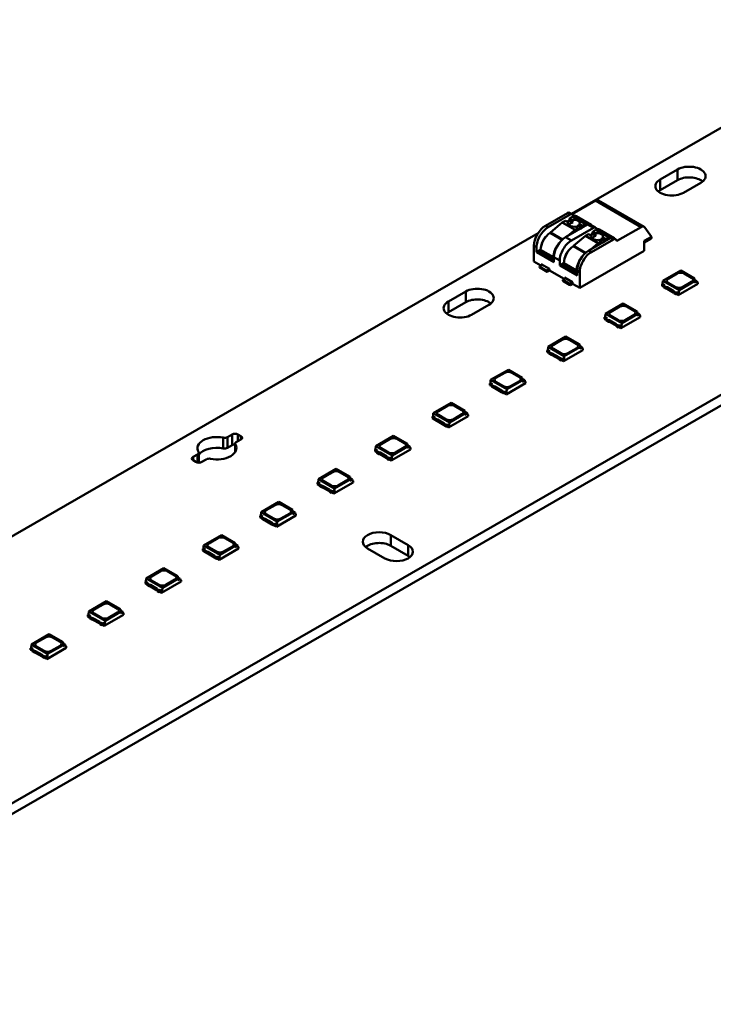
# Model space of a CAD drawing. Header units: millimetres. Extents: x 0 to 420, y 0 to 296.
# Tile 4 of 16: x 187 to 230, y 67 to 127. Entities that reach past the tile are written whole.
import ezdxf

# ---------------------------------------------------------------- set-up
doc = ezdxf.new("R2010")
doc.units = ezdxf.units.MM
doc.layers.add('Visible Edges(ISO)', color=7, linetype='Continuous', lineweight=50)
doc.layers.add('Visible Tangent Edges(ISO)', color=7, linetype='Continuous', lineweight=50)

msp = doc.modelspace()

# ---------------------------------------------------------------- linework, layer by layer
at = {"layer": 'Visible Edges(ISO)'}
for p, q in [((220.846, 115.116), (241.41, 126.958)), ((261.209, 122.072), (166.562, 67.568)), ((261.209, 121.418), (166.562, 66.914)), ((226.26, 117.216), (227.321, 117.827)), ((227.321, 117.173), (226.26, 116.562)), ((228.735, 117.012), (227.674, 116.401)), ((222.307, 115.923), (220.876, 115.099)), ((222.494, 115.941), (225.287, 114.333)), ((220.608, 115.169), (219.267, 114.397)), ((219.426, 114.305), (220.767, 115.078)), ((220.48, 114.698), (220.287, 114.598)), ((220.48, 114.698), (220.64, 114.606)), ((220.699, 114.719), (220.577, 114.642)), ((220.726, 114.839), (220.699, 114.719)), ((220.699, 114.719), (220.922, 114.591)), ((220.906, 114.954), (220.726, 114.839)), ((220.726, 114.839), (220.891, 114.744)), ((220.733, 115.182), (220.892, 115.09)), ((220.92, 115.064), (220.961, 115.005)), ((220.96, 114.961), (221.738, 114.513)), ((221.123, 114.976), (222.042, 114.447)), ((220.287, 114.598), (219.559, 113.974)), ((220.287, 114.598), (221.064, 114.15)), ((221.828, 114.467), (220.486, 113.695)), ((220.627, 113.776), (221.064, 114.15)), ((220.84, 113.491), (222.181, 114.263)), ((221.064, 114.15), (221.258, 114.25)), ((221.098, 114.342), (221.258, 114.25)), ((221.254, 114.4), (221.477, 114.271)), ((221.258, 114.25), (221.299, 114.162)), ((221.34, 114.486), (221.504, 114.391)), ((221.368, 114.202), (221.477, 114.271)), ((221.477, 114.271), (221.504, 114.391)), ((221.504, 114.391), (221.684, 114.506)), ((221.758, 114.471), (221.76, 114.428)), ((221.952, 114.479), (222.306, 114.276)), ((222.32, 114.139), (222.141, 114.025)), ((222.334, 114.249), (222.375, 114.191)), ((222.374, 114.146), (223.152, 113.698)), ((222.537, 114.162), (223.456, 113.633)), ((223.656, 113.483), (225.1, 114.315)), ((225.33, 114.294), (225.728, 113.726)), ((179.295, 91.188), (218.813, 113.945)), ((221.701, 113.784), (220.973, 113.16)), ((221.894, 113.883), (221.701, 113.784)), ((221.701, 113.784), (222.479, 113.336)), ((221.894, 113.883), (222.055, 113.791)), ((223.242, 113.653), (221.901, 112.88)), ((222.113, 113.905), (221.991, 113.827)), ((222.06, 112.789), (223.401, 113.561)), ((222.141, 114.025), (222.113, 113.905)), ((222.113, 113.905), (222.336, 113.776)), ((222.141, 114.025), (222.305, 113.93)), ((222.512, 113.528), (222.672, 113.435)), ((222.668, 113.586), (222.891, 113.457)), ((222.754, 113.672), (222.919, 113.577)), ((222.891, 113.457), (222.919, 113.577)), ((222.919, 113.577), (223.098, 113.691)), ((223.173, 113.657), (223.175, 113.614)), ((223.367, 113.665), (223.526, 113.573)), ((223.554, 113.547), (223.595, 113.489)), ((225.277, 113.466), (225.728, 113.726)), ((225.671, 113.592), (225.277, 113.365)), ((218.56, 113.172), (218.56, 112.212)), ((218.719, 112.774), (218.719, 113.081)), ((218.966, 112.917), (218.719, 112.774)), ((218.966, 112.917), (218.966, 112.835)), ((222.042, 112.961), (222.479, 113.336)), ((222.479, 113.336), (222.672, 113.435)), ((222.672, 113.435), (222.713, 113.348)), ((222.783, 113.388), (222.891, 113.457)), ((225.277, 113.466), (225.277, 112.863)), ((225.312, 113.372), (225.277, 113.351)), ((225.324, 113.393), (225.312, 113.372)), ((219.779, 112.163), (218.719, 112.774)), ((219.779, 112.326), (219.673, 112.265)), ((219.744, 112.387), (219.744, 112.469)), ((219.779, 112.47), (219.779, 112.163)), ((225.277, 112.863), (221.353, 110.603)), ((218.56, 112.212), (218.984, 111.967)), ((219.072, 112.018), (218.895, 111.917)), ((218.895, 111.917), (218.895, 111.855)), ((219.32, 111.672), (218.895, 111.917)), ((218.895, 111.855), (218.948, 111.825)), ((218.895, 111.855), (219.32, 111.611)), ((218.948, 111.825), (219.373, 111.58)), ((219.001, 112.059), (219.496, 111.774)), ((219.001, 111.978), (219.001, 112.059)), ((219.32, 111.672), (219.496, 111.774)), ((219.496, 111.774), (219.496, 111.672)), ((220.133, 111.96), (220.133, 112.266)), ((220.38, 112.102), (220.133, 111.96)), ((221.193, 111.349), (220.133, 111.96)), ((220.38, 112.103), (220.38, 112.021)), ((219.32, 111.611), (219.32, 111.672)), ((219.373, 111.58), (219.32, 111.611)), ((219.514, 111.662), (219.373, 111.58)), ((219.496, 111.672), (220.398, 111.153)), ((220.487, 111.204), (220.31, 111.102)), ((220.31, 111.102), (220.31, 111.041)), ((220.734, 110.858), (220.31, 111.102)), ((220.416, 111.245), (220.911, 110.96)), ((220.416, 111.163), (220.416, 111.245)), ((221.193, 111.512), (221.087, 111.451)), ((221.158, 111.573), (221.158, 111.655)), ((221.193, 111.655), (221.193, 111.349)), ((221.353, 110.603), (221.353, 111.564)), ((227.509, 111.666), (226.423, 111.04)), ((226.745, 111.165), (227.293, 111.48)), ((226.745, 111.16), (227.293, 111.476)), ((227.509, 111.666), (228.354, 111.179)), ((227.718, 111.48), (228.177, 111.215)), ((227.718, 111.476), (228.177, 111.211)), ((228.354, 111.012), (228.354, 111.179)), ((228.354, 111.104), (228.505, 111.017)), ((220.31, 111.041), (220.363, 111.01)), ((220.31, 111.041), (220.734, 110.797)), ((220.363, 111.01), (220.787, 110.766)), ((220.734, 110.858), (220.911, 110.96)), ((220.734, 110.797), (220.734, 110.858)), ((220.787, 110.766), (220.734, 110.797)), ((220.929, 110.847), (220.787, 110.766)), ((220.911, 110.96), (220.911, 110.858)), ((220.911, 110.858), (221.353, 110.603)), ((226.409, 110.848), (226.374, 110.828)), ((226.374, 110.73), (226.374, 110.828)), ((226.374, 110.828), (226.497, 110.757)), ((226.374, 110.73), (226.471, 110.674)), ((226.423, 111.04), (226.409, 110.848)), ((226.533, 110.777), (226.409, 110.848)), ((227.413, 110.47), (226.423, 111.04)), ((226.533, 110.777), (226.471, 110.742)), ((226.471, 110.742), (226.613, 110.66)), ((226.471, 110.639), (226.471, 110.742)), ((226.613, 110.558), (226.471, 110.639)), ((226.613, 110.66), (226.679, 110.643)), ((226.613, 110.558), (226.613, 110.66)), ((226.679, 110.54), (226.613, 110.558)), ((226.679, 110.643), (227.09, 110.406)), ((226.679, 110.54), (226.679, 110.643)), ((227.09, 110.303), (226.679, 110.54)), ((227.205, 110.656), (226.745, 110.92)), ((227.364, 110.16), (228.548, 110.842)), ((227.413, 110.47), (228.354, 111.012)), ((228.177, 110.971), (227.629, 110.656)), ((228.505, 111.017), (228.354, 110.93)), ((228.354, 110.93), (228.354, 111.012)), ((228.505, 111.017), (228.513, 110.919)), ((228.548, 110.94), (228.51, 110.962)), ((228.513, 110.919), (228.548, 110.94)), ((228.548, 110.842), (228.548, 110.94)), ((213.338, 109.774), (214.398, 110.385)), ((227.09, 110.406), (227.121, 110.368)), ((227.09, 110.303), (227.09, 110.406)), ((227.121, 110.265), (227.09, 110.303)), ((227.121, 110.368), (227.214, 110.314)), ((227.121, 110.265), (227.121, 110.368)), ((227.214, 110.212), (227.121, 110.265)), ((227.214, 110.314), (227.276, 110.35)), ((227.214, 110.212), (227.214, 110.314)), ((227.244, 110.229), (227.214, 110.212)), ((227.24, 110.329), (227.364, 110.258)), ((227.24, 110.231), (227.364, 110.16)), ((227.399, 110.278), (227.276, 110.349)), ((227.364, 110.258), (227.399, 110.278)), ((227.364, 110.16), (227.364, 110.258)), ((227.399, 110.278), (227.413, 110.47)), ((214.398, 109.731), (213.338, 109.12)), ((215.812, 109.571), (214.752, 108.96)), ((224.006, 109.648), (222.921, 109.023)), ((223.243, 109.147), (223.791, 109.463)), ((223.243, 109.143), (223.791, 109.459)), ((224.006, 109.648), (224.851, 109.162)), ((224.215, 109.463), (224.674, 109.198)), ((224.215, 109.459), (224.674, 109.194)), ((222.907, 108.831), (222.871, 108.811)), ((222.871, 108.713), (222.871, 108.811)), ((222.871, 108.811), (222.995, 108.74)), ((222.871, 108.713), (222.969, 108.657)), ((222.921, 109.023), (222.907, 108.831)), ((223.03, 108.76), (222.907, 108.831)), ((223.911, 108.453), (222.921, 109.023)), ((223.03, 108.76), (222.969, 108.725)), ((222.969, 108.725), (223.11, 108.643)), ((222.969, 108.622), (222.969, 108.725)), ((223.702, 108.638), (223.243, 108.903)), ((223.861, 108.143), (225.046, 108.825)), ((223.911, 108.453), (224.851, 108.995)), ((224.674, 108.954), (224.126, 108.638)), ((224.851, 108.995), (224.851, 109.162)), ((224.851, 109.087), (225.003, 109)), ((225.003, 109), (224.851, 108.913)), ((224.851, 108.913), (224.851, 108.995)), ((225.003, 109), (225.01, 108.902)), ((225.046, 108.923), (225.007, 108.945)), ((225.01, 108.902), (225.046, 108.923)), ((225.046, 108.825), (225.046, 108.923)), ((223.11, 108.541), (222.969, 108.622)), ((223.11, 108.643), (223.176, 108.625)), ((223.11, 108.541), (223.11, 108.643)), ((223.176, 108.523), (223.11, 108.541)), ((223.176, 108.625), (223.587, 108.389)), ((223.176, 108.523), (223.176, 108.625)), ((223.587, 108.286), (223.176, 108.523)), ((223.587, 108.389), (223.618, 108.351)), ((223.587, 108.286), (223.587, 108.389)), ((223.618, 108.248), (223.587, 108.286)), ((223.618, 108.351), (223.711, 108.297)), ((223.618, 108.248), (223.618, 108.351)), ((223.711, 108.194), (223.618, 108.248)), ((223.711, 108.297), (223.773, 108.333)), ((223.711, 108.194), (223.711, 108.297)), ((223.741, 108.212), (223.711, 108.194)), ((223.738, 108.312), (223.861, 108.241)), ((223.738, 108.214), (223.861, 108.143)), ((223.897, 108.261), (223.773, 108.332)), ((223.861, 108.241), (223.897, 108.261)), ((223.861, 108.143), (223.861, 108.241)), ((223.897, 108.261), (223.911, 108.453)), ((220.504, 107.631), (219.418, 107.006)), ((220.504, 107.631), (221.348, 107.145)), ((219.418, 107.006), (219.404, 106.814)), ((220.408, 106.436), (219.418, 107.006)), ((219.74, 107.13), (220.288, 107.446)), ((219.74, 107.126), (220.288, 107.442)), ((220.199, 106.621), (219.74, 106.886)), ((220.408, 106.436), (221.348, 106.978)), ((221.172, 106.937), (220.624, 106.621)), ((220.712, 107.446), (221.172, 107.181)), ((220.712, 107.442), (221.172, 107.177)), ((221.348, 106.978), (221.348, 107.145)), ((221.348, 107.07), (221.5, 106.983)), ((221.5, 106.983), (221.348, 106.896)), ((221.348, 106.896), (221.348, 106.978)), ((221.5, 106.983), (221.508, 106.885)), ((221.543, 106.906), (221.504, 106.928)), ((221.508, 106.885), (221.543, 106.906)), ((221.543, 106.808), (221.543, 106.906)), ((219.404, 106.814), (219.369, 106.794)), ((219.369, 106.696), (219.369, 106.794)), ((219.369, 106.794), (219.492, 106.723)), ((219.369, 106.696), (219.466, 106.64)), ((219.527, 106.743), (219.404, 106.814)), ((219.528, 106.743), (219.466, 106.708)), ((219.466, 106.708), (219.607, 106.626)), ((219.466, 106.605), (219.466, 106.708)), ((219.607, 106.523), (219.466, 106.605)), ((219.607, 106.626), (219.673, 106.608)), ((219.607, 106.523), (219.607, 106.626)), ((219.673, 106.506), (219.607, 106.523)), ((219.673, 106.608), (220.084, 106.372)), ((219.673, 106.506), (219.673, 106.608)), ((220.084, 106.269), (219.673, 106.506)), ((220.084, 106.372), (220.115, 106.333)), ((220.084, 106.269), (220.084, 106.372)), ((220.115, 106.333), (220.208, 106.28)), ((220.115, 106.231), (220.115, 106.333)), ((220.208, 106.28), (220.27, 106.316)), ((220.208, 106.177), (220.208, 106.28)), ((220.235, 106.295), (220.358, 106.224)), ((220.394, 106.244), (220.27, 106.315)), ((220.358, 106.125), (221.543, 106.808)), ((220.394, 106.244), (220.408, 106.436)), ((220.115, 106.231), (220.084, 106.269)), ((220.208, 106.177), (220.115, 106.231)), ((220.238, 106.195), (220.208, 106.177)), ((220.235, 106.197), (220.358, 106.125)), ((220.358, 106.224), (220.394, 106.244)), ((220.358, 106.125), (220.358, 106.224)), ((217.001, 105.614), (215.915, 104.989)), ((216.237, 105.113), (216.785, 105.429)), ((216.237, 105.109), (216.785, 105.425)), ((217.001, 105.614), (217.846, 105.128)), ((217.209, 105.429), (217.669, 105.164)), ((217.209, 105.425), (217.669, 105.16)), ((217.846, 104.96), (217.846, 105.128)), ((215.901, 104.797), (215.866, 104.777)), ((215.866, 104.678), (215.866, 104.777)), ((215.866, 104.777), (215.989, 104.705)), ((215.866, 104.678), (215.963, 104.622)), ((215.915, 104.989), (215.901, 104.797)), ((216.024, 104.726), (215.901, 104.797)), ((216.905, 104.419), (215.915, 104.989)), ((216.025, 104.726), (215.963, 104.69)), ((215.963, 104.69), (216.104, 104.609)), ((215.963, 104.588), (215.963, 104.69)), ((216.104, 104.506), (215.963, 104.588)), ((216.104, 104.609), (216.171, 104.591)), ((216.104, 104.506), (216.104, 104.609)), ((216.171, 104.489), (216.104, 104.506)), ((216.171, 104.591), (216.582, 104.354)), ((216.171, 104.489), (216.171, 104.591)), ((216.582, 104.252), (216.171, 104.489)), ((216.697, 104.604), (216.237, 104.869)), ((216.856, 104.108), (218.04, 104.79)), ((216.905, 104.419), (217.846, 104.96)), ((217.669, 104.92), (217.121, 104.604)), ((217.846, 105.053), (217.997, 104.966)), ((217.997, 104.966), (217.846, 104.879)), ((217.846, 104.879), (217.846, 104.96)), ((217.997, 104.966), (218.005, 104.868)), ((218.04, 104.888), (218.001, 104.911)), ((218.005, 104.868), (218.04, 104.888)), ((218.04, 104.79), (218.04, 104.888)), ((216.582, 104.354), (216.613, 104.316)), ((216.582, 104.252), (216.582, 104.354)), ((216.613, 104.214), (216.582, 104.252)), ((216.613, 104.316), (216.705, 104.263)), ((216.613, 104.214), (216.613, 104.316)), ((216.705, 104.16), (216.613, 104.214)), ((216.705, 104.263), (216.767, 104.298)), ((216.705, 104.16), (216.705, 104.263)), ((216.735, 104.178), (216.705, 104.16)), ((216.732, 104.278), (216.856, 104.206)), ((216.732, 104.18), (216.856, 104.108)), ((216.891, 104.227), (216.767, 104.298)), ((216.856, 104.206), (216.891, 104.227)), ((216.856, 104.108), (216.856, 104.206)), ((216.891, 104.227), (216.905, 104.419)), ((213.498, 103.597), (212.412, 102.972)), ((212.734, 103.096), (213.282, 103.412)), ((212.734, 103.092), (213.282, 103.408)), ((213.498, 103.597), (214.343, 103.111)), ((213.706, 103.412), (214.166, 103.147)), ((213.706, 103.408), (214.166, 103.143)), ((212.398, 102.78), (212.363, 102.759)), ((212.363, 102.661), (212.363, 102.759)), ((212.363, 102.759), (212.486, 102.688)), ((212.412, 102.972), (212.398, 102.78)), ((212.522, 102.709), (212.398, 102.78)), ((213.402, 102.402), (212.412, 102.972)), ((212.522, 102.709), (212.46, 102.673)), ((213.194, 102.587), (212.734, 102.852)), ((213.353, 102.091), (214.537, 102.773)), ((213.402, 102.402), (214.343, 102.943)), ((214.166, 102.903), (213.618, 102.587)), ((214.343, 102.943), (214.343, 103.111)), ((214.343, 103.036), (214.494, 102.949)), ((214.494, 102.949), (214.343, 102.862)), ((214.343, 102.862), (214.343, 102.943)), ((214.494, 102.949), (214.502, 102.851)), ((214.537, 102.871), (214.499, 102.894)), ((214.502, 102.851), (214.537, 102.871)), ((214.537, 102.773), (214.537, 102.871)), ((212.363, 102.661), (212.46, 102.605)), ((212.46, 102.673), (212.602, 102.592)), ((212.46, 102.571), (212.46, 102.673)), ((212.602, 102.489), (212.46, 102.571)), ((212.602, 102.592), (212.668, 102.574)), ((212.602, 102.489), (212.602, 102.592)), ((212.668, 102.471), (212.602, 102.489)), ((212.668, 102.574), (213.079, 102.337)), ((212.668, 102.471), (212.668, 102.574)), ((213.079, 102.235), (212.668, 102.471)), ((213.079, 102.337), (213.11, 102.299)), ((213.079, 102.235), (213.079, 102.337)), ((213.11, 102.197), (213.079, 102.235)), ((213.11, 102.299), (213.203, 102.246)), ((213.11, 102.197), (213.11, 102.299)), ((213.203, 102.143), (213.11, 102.197)), ((213.203, 102.246), (213.265, 102.281)), ((213.203, 102.143), (213.203, 102.246)), ((213.233, 102.16), (213.203, 102.143)), ((213.229, 102.261), (213.353, 102.189)), ((213.229, 102.162), (213.353, 102.091)), ((213.388, 102.21), (213.264, 102.281)), ((213.353, 102.189), (213.388, 102.21)), ((213.353, 102.091), (213.353, 102.189)), ((213.388, 102.21), (213.402, 102.402)), ((199.863, 101.506), (200.141, 101.666)), ((200.495, 101.666), (200.671, 101.564)), ((209.995, 101.58), (208.909, 100.955)), ((209.995, 101.58), (210.84, 101.093)), ((200.141, 101.012), (199.863, 100.852)), ((200.32, 101.099), (200.32, 100.579)), ((200.671, 101.361), (200.394, 101.201)), ((208.909, 100.955), (208.895, 100.763)), ((209.899, 100.385), (208.909, 100.955)), ((209.231, 101.079), (209.779, 101.394)), ((209.231, 101.075), (209.779, 101.39)), ((209.899, 100.385), (210.84, 100.926)), ((210.663, 100.885), (210.115, 100.57)), ((210.204, 101.394), (210.663, 101.13)), ((210.204, 101.39), (210.663, 101.126)), ((210.84, 100.926), (210.84, 101.093)), ((210.84, 101.019), (210.991, 100.932)), ((210.991, 100.932), (210.84, 100.844)), ((210.84, 100.844), (210.84, 100.926)), ((210.991, 100.932), (210.999, 100.834)), ((211.034, 100.854), (210.996, 100.877)), ((197.755, 100.292), (198.033, 100.452)), ((198.106, 100.554), (198.106, 99.944)), ((208.895, 100.763), (208.86, 100.742)), ((208.86, 100.644), (208.86, 100.742)), ((208.86, 100.742), (208.984, 100.671)), ((208.86, 100.644), (208.957, 100.588)), ((209.019, 100.692), (208.895, 100.763)), ((209.019, 100.692), (208.957, 100.656)), ((208.957, 100.656), (209.099, 100.575)), ((208.957, 100.554), (208.957, 100.656)), ((209.099, 100.472), (208.957, 100.554)), ((209.099, 100.575), (209.165, 100.557)), ((209.099, 100.472), (209.099, 100.575)), ((209.165, 100.454), (209.099, 100.472)), ((209.165, 100.557), (209.576, 100.32)), ((209.165, 100.454), (209.165, 100.557)), ((209.576, 100.218), (209.165, 100.454)), ((209.691, 100.57), (209.231, 100.835)), ((209.576, 100.32), (209.607, 100.282)), ((209.576, 100.218), (209.576, 100.32)), ((209.607, 100.282), (209.7, 100.229)), ((209.607, 100.179), (209.607, 100.282)), ((209.85, 100.074), (211.034, 100.756)), ((209.885, 100.193), (209.899, 100.385)), ((210.999, 100.834), (211.034, 100.854)), ((211.034, 100.756), (211.034, 100.854)), ((197.931, 99.986), (197.755, 100.088)), ((198.563, 100.146), (198.285, 99.986)), ((209.607, 100.179), (209.576, 100.218)), ((209.7, 100.126), (209.607, 100.179)), ((209.7, 100.229), (209.762, 100.264)), ((209.7, 100.126), (209.7, 100.229)), ((209.73, 100.143), (209.7, 100.126)), ((209.726, 100.243), (209.85, 100.172)), ((209.726, 100.145), (209.85, 100.074)), ((209.885, 100.193), (209.762, 100.264)), ((209.85, 100.172), (209.885, 100.193)), ((209.85, 100.074), (209.85, 100.172)), ((206.492, 99.563), (205.407, 98.937)), ((205.729, 99.062), (206.277, 99.377)), ((205.729, 99.058), (206.277, 99.373)), ((206.492, 99.563), (207.337, 99.076)), ((206.701, 99.377), (207.16, 99.113)), ((206.701, 99.373), (207.16, 99.109)), ((207.337, 98.909), (207.337, 99.076)), ((205.393, 98.745), (205.357, 98.725)), ((205.357, 98.627), (205.357, 98.725)), ((205.357, 98.725), (205.481, 98.654)), ((205.357, 98.627), (205.455, 98.571)), ((205.407, 98.937), (205.393, 98.745)), ((205.516, 98.674), (205.393, 98.745)), ((206.397, 98.367), (205.407, 98.937)), ((205.516, 98.675), (205.455, 98.639)), ((205.455, 98.639), (205.596, 98.558)), ((205.455, 98.536), (205.455, 98.639)), ((205.596, 98.455), (205.455, 98.536)), ((205.596, 98.558), (205.662, 98.54)), ((205.596, 98.455), (205.596, 98.558)), ((205.662, 98.54), (206.073, 98.303)), ((205.662, 98.437), (205.662, 98.54)), ((206.188, 98.553), (205.729, 98.817)), ((206.347, 98.057), (207.532, 98.739)), ((206.397, 98.367), (207.337, 98.909)), ((207.16, 98.868), (206.612, 98.553)), ((207.337, 99.002), (207.489, 98.914)), ((207.489, 98.914), (207.337, 98.827)), ((207.337, 98.827), (207.337, 98.909)), ((207.489, 98.914), (207.496, 98.817)), ((207.532, 98.837), (207.493, 98.859)), ((207.496, 98.817), (207.532, 98.837)), ((207.532, 98.739), (207.532, 98.837)), ((205.662, 98.437), (205.596, 98.455)), ((206.073, 98.2), (205.662, 98.437)), ((206.073, 98.303), (206.104, 98.265)), ((206.073, 98.2), (206.073, 98.303)), ((206.104, 98.162), (206.073, 98.2)), ((206.104, 98.265), (206.197, 98.211)), ((206.104, 98.162), (206.104, 98.265)), ((206.197, 98.109), (206.104, 98.162)), ((206.197, 98.211), (206.259, 98.247)), ((206.197, 98.109), (206.197, 98.211)), ((206.227, 98.126), (206.197, 98.109)), ((206.224, 98.226), (206.347, 98.155)), ((206.224, 98.128), (206.347, 98.057)), ((206.383, 98.175), (206.259, 98.247)), ((206.347, 98.155), (206.383, 98.175)), ((206.347, 98.057), (206.347, 98.155)), ((206.383, 98.175), (206.397, 98.367)), ((202.99, 97.546), (201.904, 96.92)), ((202.226, 97.045), (202.774, 97.36)), ((202.226, 97.041), (202.774, 97.356)), ((202.99, 97.546), (203.834, 97.059)), ((203.198, 97.36), (203.658, 97.096)), ((203.198, 97.356), (203.658, 97.091)), ((201.89, 96.728), (201.855, 96.708)), ((201.855, 96.61), (201.855, 96.708)), ((201.855, 96.708), (201.978, 96.637)), ((201.904, 96.92), (201.89, 96.728)), ((202.013, 96.657), (201.89, 96.728)), ((202.894, 96.35), (201.904, 96.92)), ((202.685, 96.536), (202.226, 96.8)), ((202.844, 96.04), (204.029, 96.722)), ((202.894, 96.35), (203.834, 96.892)), ((203.658, 96.851), (203.11, 96.536)), ((203.834, 96.892), (203.834, 97.059)), ((203.834, 96.985), (203.986, 96.897)), ((203.986, 96.897), (203.834, 96.81)), ((203.834, 96.81), (203.834, 96.892)), ((203.986, 96.897), (203.994, 96.8)), ((204.029, 96.82), (203.99, 96.842)), ((203.994, 96.8), (204.029, 96.82)), ((204.029, 96.722), (204.029, 96.82)), ((201.855, 96.61), (201.952, 96.554)), ((202.014, 96.658), (201.952, 96.622)), ((201.952, 96.622), (202.093, 96.54)), ((201.952, 96.519), (201.952, 96.622)), ((202.093, 96.438), (201.952, 96.519)), ((202.093, 96.54), (202.159, 96.523)), ((202.093, 96.438), (202.093, 96.54)), ((202.159, 96.42), (202.093, 96.438)), ((202.159, 96.523), (202.57, 96.286)), ((202.159, 96.42), (202.159, 96.523)), ((202.57, 96.183), (202.159, 96.42)), ((202.57, 96.286), (202.601, 96.248)), ((202.57, 96.183), (202.57, 96.286)), ((202.601, 96.145), (202.57, 96.183)), ((202.601, 96.248), (202.694, 96.194)), ((202.601, 96.145), (202.601, 96.248)), ((202.694, 96.092), (202.601, 96.145)), ((202.694, 96.194), (202.756, 96.23)), ((202.694, 96.092), (202.694, 96.194)), ((202.724, 96.109), (202.694, 96.092)), ((202.721, 96.209), (202.844, 96.138)), ((202.721, 96.111), (202.844, 96.04)), ((202.88, 96.158), (202.756, 96.23)), ((202.844, 96.138), (202.88, 96.158)), ((202.844, 96.04), (202.844, 96.138)), ((202.88, 96.158), (202.894, 96.35)), ((199.487, 95.529), (198.401, 94.903)), ((199.487, 95.529), (200.332, 95.042)), ((209.82, 95.533), (210.88, 94.922)), ((198.401, 94.903), (198.387, 94.711)), ((199.391, 94.333), (198.401, 94.903)), ((198.723, 95.028), (199.271, 95.343)), ((198.723, 95.023), (199.271, 95.339)), ((199.391, 94.333), (200.332, 94.875)), ((199.695, 95.343), (200.155, 95.078)), ((199.695, 95.339), (200.155, 95.074)), ((200.332, 94.875), (200.332, 95.042)), ((200.332, 94.967), (200.483, 94.88)), ((200.483, 94.88), (200.332, 94.793)), ((200.332, 94.793), (200.332, 94.875)), ((200.483, 94.88), (200.491, 94.782)), ((210.88, 94.268), (209.82, 94.879)), ((198.387, 94.711), (198.352, 94.691)), ((198.352, 94.593), (198.352, 94.691)), ((198.352, 94.691), (198.475, 94.62)), ((198.352, 94.593), (198.449, 94.537)), ((198.51, 94.64), (198.387, 94.711)), ((198.511, 94.64), (198.449, 94.605)), ((198.449, 94.605), (198.59, 94.523)), ((198.449, 94.502), (198.449, 94.605)), ((198.59, 94.421), (198.449, 94.502)), ((198.59, 94.523), (198.657, 94.506)), ((198.59, 94.421), (198.59, 94.523)), ((198.657, 94.403), (198.59, 94.421)), ((198.657, 94.506), (199.068, 94.269)), ((198.657, 94.403), (198.657, 94.506)), ((199.068, 94.166), (198.657, 94.403)), ((199.183, 94.519), (198.723, 94.783)), ((199.068, 94.269), (199.099, 94.231)), ((199.068, 94.166), (199.068, 94.269)), ((199.342, 94.023), (200.526, 94.705)), ((199.377, 94.141), (199.391, 94.333)), ((200.155, 94.834), (199.607, 94.519)), ((200.526, 94.803), (200.487, 94.825)), ((200.491, 94.782), (200.526, 94.803)), ((200.526, 94.705), (200.526, 94.803)), ((209.466, 94.107), (208.405, 94.718)), ((199.099, 94.128), (199.068, 94.166)), ((199.099, 94.231), (199.191, 94.177)), ((199.099, 94.128), (199.099, 94.231)), ((199.191, 94.075), (199.099, 94.128)), ((199.191, 94.177), (199.253, 94.213)), ((199.191, 94.075), (199.191, 94.177)), ((199.221, 94.092), (199.191, 94.075)), ((199.218, 94.192), (199.342, 94.121)), ((199.218, 94.094), (199.342, 94.023)), ((199.377, 94.141), (199.253, 94.212)), ((199.342, 94.121), (199.377, 94.141)), ((199.342, 94.023), (199.342, 94.121)), ((195.984, 93.511), (194.898, 92.886)), ((195.22, 93.01), (195.768, 93.326)), ((195.22, 93.006), (195.768, 93.322)), ((195.984, 93.511), (196.829, 93.025)), ((196.192, 93.326), (196.652, 93.061)), ((196.192, 93.322), (196.652, 93.057)), ((194.884, 92.694), (194.849, 92.674)), ((194.849, 92.576), (194.849, 92.674)), ((194.849, 92.674), (194.972, 92.603)), ((194.849, 92.576), (194.946, 92.52)), ((194.898, 92.886), (194.884, 92.694)), ((195.008, 92.623), (194.884, 92.694)), ((195.888, 92.316), (194.898, 92.886)), ((195.008, 92.623), (194.946, 92.588)), ((194.946, 92.588), (195.088, 92.506)), ((194.946, 92.485), (194.946, 92.588)), ((195.088, 92.404), (194.946, 92.485)), ((195.088, 92.506), (195.154, 92.488)), ((195.088, 92.404), (195.088, 92.506)), ((195.154, 92.488), (195.565, 92.252)), ((195.154, 92.386), (195.154, 92.488)), ((195.68, 92.501), (195.22, 92.766)), ((195.839, 92.006), (197.023, 92.688)), ((195.888, 92.316), (196.829, 92.858)), ((196.652, 92.817), (196.104, 92.501)), ((196.829, 92.858), (196.829, 93.025)), ((196.829, 92.95), (196.98, 92.863)), ((196.98, 92.863), (196.829, 92.776)), ((196.829, 92.776), (196.829, 92.858)), ((196.98, 92.863), (196.988, 92.765)), ((197.023, 92.786), (196.985, 92.808)), ((196.988, 92.765), (197.023, 92.786)), ((197.023, 92.688), (197.023, 92.786)), ((195.154, 92.386), (195.088, 92.404)), ((195.565, 92.149), (195.154, 92.386)), ((195.565, 92.252), (195.596, 92.214)), ((195.565, 92.149), (195.565, 92.252)), ((195.596, 92.111), (195.565, 92.149)), ((195.596, 92.214), (195.689, 92.16)), ((195.596, 92.111), (195.596, 92.214)), ((195.689, 92.057), (195.596, 92.111)), ((195.689, 92.16), (195.751, 92.196)), ((195.689, 92.057), (195.689, 92.16)), ((195.719, 92.075), (195.689, 92.057)), ((195.715, 92.175), (195.839, 92.104)), ((195.715, 92.077), (195.839, 92.006)), ((195.874, 92.124), (195.751, 92.195)), ((195.839, 92.104), (195.874, 92.124)), ((195.839, 92.006), (195.839, 92.104)), ((195.874, 92.124), (195.888, 92.316)), ((192.481, 91.494), (191.395, 90.869)), ((191.717, 90.993), (192.265, 91.309)), ((191.717, 90.989), (192.265, 91.305)), ((192.481, 91.494), (193.326, 91.008)), ((192.69, 91.309), (193.149, 91.044)), ((192.69, 91.305), (193.149, 91.04)), ((191.382, 90.677), (191.346, 90.657)), ((191.395, 90.869), (191.382, 90.677)), ((191.505, 90.606), (191.382, 90.677)), ((192.385, 90.299), (191.395, 90.869)), ((192.177, 90.484), (191.717, 90.749)), ((192.336, 89.988), (193.521, 90.67)), ((192.385, 90.299), (193.326, 90.841)), ((193.149, 90.8), (192.601, 90.484)), ((193.326, 90.841), (193.326, 91.008)), ((193.326, 90.933), (193.477, 90.846)), ((193.477, 90.846), (193.326, 90.759)), ((193.326, 90.759), (193.326, 90.841)), ((193.477, 90.846), (193.485, 90.748)), ((193.521, 90.769), (193.482, 90.791)), ((193.485, 90.748), (193.521, 90.769)), ((193.521, 90.67), (193.521, 90.769)), ((191.346, 90.559), (191.346, 90.657)), ((191.346, 90.657), (191.47, 90.586)), ((191.346, 90.559), (191.443, 90.503)), ((191.505, 90.606), (191.443, 90.571)), ((191.443, 90.571), (191.585, 90.489)), ((191.443, 90.468), (191.443, 90.571)), ((191.585, 90.386), (191.443, 90.468)), ((191.585, 90.489), (191.651, 90.471)), ((191.585, 90.386), (191.585, 90.489)), ((191.651, 90.369), (191.585, 90.386)), ((191.651, 90.471), (192.062, 90.235)), ((191.651, 90.369), (191.651, 90.471)), ((192.062, 90.132), (191.651, 90.369)), ((192.062, 90.235), (192.093, 90.196)), ((192.062, 90.132), (192.062, 90.235)), ((192.093, 90.094), (192.062, 90.132)), ((192.093, 90.196), (192.186, 90.143)), ((192.093, 90.094), (192.093, 90.196)), ((192.186, 90.04), (192.093, 90.094)), ((192.186, 90.143), (192.248, 90.179)), ((192.186, 90.04), (192.186, 90.143)), ((192.212, 90.158), (192.336, 90.087)), ((192.371, 90.107), (192.248, 90.178)), ((192.336, 90.087), (192.371, 90.107)), ((192.336, 89.988), (192.336, 90.087)), ((192.371, 90.107), (192.385, 90.299)), ((188.978, 89.477), (187.893, 88.852)), ((188.978, 89.477), (189.823, 88.991)), ((192.216, 90.058), (192.186, 90.04)), ((192.212, 90.06), (192.336, 89.988)), ((188.215, 88.976), (188.763, 89.292)), ((188.215, 88.972), (188.763, 89.288)), ((189.187, 89.292), (189.646, 89.027)), ((189.187, 89.288), (189.646, 89.023)), ((189.823, 88.823), (189.823, 88.991)), ((189.823, 88.916), (189.975, 88.829)), ((187.879, 88.66), (187.843, 88.639)), ((187.843, 88.541), (187.843, 88.639)), ((187.843, 88.639), (187.967, 88.568)), ((187.843, 88.541), (187.941, 88.485)), ((187.893, 88.852), (187.879, 88.66)), ((188.002, 88.589), (187.879, 88.66)), ((188.883, 88.282), (187.893, 88.852)), ((188.002, 88.589), (187.941, 88.553)), ((187.941, 88.553), (188.082, 88.472)), ((187.941, 88.451), (187.941, 88.553)), ((188.082, 88.369), (187.941, 88.451)), ((188.082, 88.472), (188.148, 88.454)), ((188.082, 88.369), (188.082, 88.472)), ((188.148, 88.352), (188.082, 88.369)), ((188.148, 88.454), (188.559, 88.217)), ((188.148, 88.352), (188.148, 88.454)), ((188.559, 88.115), (188.148, 88.352)), ((188.674, 88.467), (188.215, 88.732)), ((188.833, 87.971), (190.018, 88.653)), ((188.869, 88.09), (188.883, 88.282)), ((188.883, 88.282), (189.823, 88.823)), ((189.646, 88.783), (189.098, 88.467)), ((189.975, 88.829), (189.823, 88.742)), ((189.823, 88.742), (189.823, 88.823)), ((189.975, 88.829), (189.982, 88.731)), ((190.018, 88.751), (189.979, 88.774)), ((189.982, 88.731), (190.018, 88.751)), ((190.018, 88.653), (190.018, 88.751)), ((188.559, 88.217), (188.59, 88.179)), ((188.559, 88.115), (188.559, 88.217)), ((188.59, 88.077), (188.559, 88.115)), ((188.59, 88.179), (188.683, 88.126)), ((188.59, 88.077), (188.59, 88.179)), ((188.683, 88.023), (188.59, 88.077)), ((188.683, 88.126), (188.745, 88.161)), ((188.683, 88.023), (188.683, 88.126)), ((188.713, 88.041), (188.683, 88.023)), ((188.71, 88.141), (188.833, 88.069)), ((188.71, 88.043), (188.833, 87.971)), ((188.869, 88.09), (188.745, 88.161)), ((188.833, 88.069), (188.869, 88.09)), ((188.833, 87.971), (188.833, 88.069))]:
    msp.add_line(p, q, dxfattribs=at)
for centre, major_axis, ratio, start_param, end_param in [((228.028, 117.419), (1, 0), 0.575862, 5.497787, 8.63938), ((226.967, 116.809), (-1, 0), 0.575862, 5.497787, 8.63938), ((228.028, 116.765), (-1, 0), 0.575862, 3.745517, 5.497787), ((226.967, 116.155), (-1, 0), 0.575862, 5.497787, 5.67926), ((222.307, 115.616), (0.187, 0.325), 0.578093, 0, 0.783464), ((220.608, 114.965), (0.125, 0.217), 0.578093, 0, 0.783464), ((220.767, 114.873), (0.125, 0.217), 0.578093, 6.019452, 7.06665), ((220.995, 114.538), (0.36, 0.017), 0.605328, 5.965464, 8.116742), ((221.137, 114.71), (-0.072, 0.326), 0.721199, 1.306561, 1.780088), ((220.91, 114.874), (0.0499, 0.0867), 0.578093, 0, 0.835824), ((221.022, 115.082), (-0.0499, -0.0867), 0.578093, 6.019452, 6.45117), ((221.052, 114.936), (0.1, 0), 0.575862, 0.785398, 1.740715), ((219.267, 113.579), (-0.499, -0.867), 0.578093, 3.925057, 5.495853), ((219.426, 113.488), (0.499, 0.867), 0.578093, 0.783464, 2.354261), ((220.982, 114.532), (-0.36, 0.016), 0.544817, 5.980218, 8.206446), ((220.846, 114.524), (0.244, -0.229), 0.30713, 4.052572, 4.586705), ((220.999, 114.439), (-0.266, -0.012), 0.605328, 4.977966, 5.956807), ((220.999, 114.439), (0.266, 0.012), 0.605328, 5.293521, 5.962647), ((221.137, 114.71), (0.072, -0.326), 0.721199, 0.194422, 0.667949), ((221.688, 114.426), (0.0499, 0.0867), 0.578093, 5.548213, 7.11901), ((221.828, 114.263), (0.125, 0.217), 0.578093, 0, 0.783464), ((221.971, 114.406), (0.1, 0), 0.575862, 0.081415, 0.785398), ((222.181, 114.059), (0.125, 0.217), 0.578093, 6.019452, 7.06665), ((222.324, 114.06), (0.0499, 0.0867), 0.578093, 0, 0.835824), ((222.436, 114.267), (-0.0499, -0.0867), 0.578093, 6.019452, 6.45117), ((222.466, 114.121), (0.1, 0), 0.575862, 0.785398, 1.740715), ((225.1, 114.008), (0.187, 0.325), 0.578093, 6.019452, 7.06665), ((219.585, 113.273), (-0.437, -0.758), 0.578093, 3.987226, 5.495853), ((219.443, 113.338), (0.312, 0.542), 0.578093, 1.180836, 2.067982), ((219.542, 114.044), (-0.0499, -0.0867), 0.578093, 0.845633, 1.02156), ((220.486, 112.877), (-0.499, -0.867), 0.578093, 3.925057, 5.495853), ((220.84, 112.673), (0.499, 0.867), 0.578093, 0.783464, 2.354261), ((222.396, 113.717), (-0.36, 0.016), 0.544817, 5.980218, 8.206446), ((222.26, 113.71), (0.244, -0.229), 0.30713, 4.052572, 4.586705), ((222.413, 113.625), (-0.266, -0.012), 0.605328, 4.977966, 5.956807), ((222.409, 113.724), (0.36, 0.017), 0.605328, 5.965464, 8.116742), ((222.551, 113.895), (-0.072, 0.326), 0.721199, 1.306561, 1.780088), ((222.413, 113.625), (0.266, 0.012), 0.605328, 5.293521, 5.962647), ((222.551, 113.895), (0.072, -0.326), 0.721199, 0.194422, 0.667949), ((223.102, 113.612), (0.0499, 0.0867), 0.578093, 5.548213, 7.11901), ((223.242, 113.448), (0.125, 0.217), 0.578093, 0, 0.783464), ((223.401, 113.357), (0.125, 0.217), 0.578093, 6.019452, 7.06665), ((223.386, 113.592), (0.1, 0), 0.575862, 0.081415, 0.785398), ((223.656, 113.565), (-0.0499, -0.0867), 0.578093, 6.019452, 7.06665), ((224.838, 114.382), (0.883, -0.757), 0.219744, 0.123571, 0.323544), ((220.363, 112.826), (0.437, 0.758), 0.578093, 1.362887, 2.354261), ((220.999, 112.459), (-0.437, -0.758), 0.578093, 3.987226, 5.495853), ((220.858, 112.524), (0.312, 0.542), 0.578093, 1.180836, 2.067982), ((220.956, 113.23), (-0.0499, -0.0867), 0.578093, 0.845633, 1.02156), ((218.895, 112.795), (-0.0499, -0.0867), 0.578093, 0.783464, 2.354261), ((219.673, 112.347), (0.0499, 0.0867), 0.578093, 3.925057, 5.495853), ((221.777, 112.011), (0.437, 0.758), 0.578093, 1.362887, 2.354261), ((221.901, 112.063), (-0.499, -0.867), 0.578093, 3.925057, 5.495853), ((222.06, 111.971), (0.499, 0.867), 0.578093, 0.783464, 2.354261), ((220.31, 111.98), (-0.0499, -0.0867), 0.578093, 0.783464, 2.354261), ((221.087, 111.532), (0.0499, 0.0867), 0.578093, 3.925057, 5.495853), ((226.957, 111.042), (-0.3, 0), 0.575862, 5.497787, 7.068583), ((226.957, 111.038), (-0.3, 0), 0.575862, 5.497787, 6.271354), ((227.505, 111.358), (0.3, 0), 0.575862, 0.785398, 2.356194), ((227.505, 111.354), (0.3, 0), 0.575862, 0.785398, 2.356194), ((227.965, 111.093), (0.3, 0), 0.575862, 5.497787, 7.068583), ((227.965, 111.089), (0.3, 0), 0.575862, 0.011831, 0.785398), ((215.105, 109.978), (1, 0), 0.575862, 5.497787, 8.63938), ((227.417, 110.778), (-0.3, 0), 0.575862, 0.785398, 2.356194), ((215.105, 109.324), (-1, 0), 0.575862, 3.745517, 5.497787), ((214.045, 109.367), (-1, 0), 0.575862, 5.497787, 8.63938), ((224.003, 109.341), (0.3, 0), 0.575862, 0.785398, 2.356194), ((224.003, 109.337), (0.3, 0), 0.575862, 0.785398, 2.356194), ((214.045, 108.713), (-1, 0), 0.575862, 5.497787, 5.67926), ((223.455, 109.025), (-0.3, 0), 0.575862, 5.497787, 7.068583), ((223.455, 109.021), (-0.3, 0), 0.575862, 5.497787, 6.271354), ((224.462, 109.076), (0.3, 0), 0.575862, 5.497787, 7.068583), ((224.462, 109.072), (0.3, 0), 0.575862, 0.011831, 0.785398), ((223.914, 108.761), (-0.3, 0), 0.575862, 0.785398, 2.356194), ((220.5, 107.324), (0.3, 0), 0.575862, 0.785398, 2.356194), ((220.5, 107.32), (0.3, 0), 0.575862, 0.785398, 2.356194), ((219.952, 107.008), (-0.3, 0), 0.575862, 5.497787, 7.068583), ((219.952, 107.004), (-0.3, 0), 0.575862, 5.497787, 6.271354), ((220.959, 107.059), (0.3, 0), 0.575862, 5.497787, 7.068583), ((220.959, 107.055), (0.3, 0), 0.575862, 0.011831, 0.785398), ((220.411, 106.743), (-0.3, 0), 0.575862, 0.785398, 2.356194), ((216.449, 104.991), (-0.3, 0), 0.575862, 5.497787, 7.068583), ((216.449, 104.987), (-0.3, 0), 0.575862, 5.497787, 6.271354), ((216.997, 105.307), (0.3, 0), 0.575862, 0.785398, 2.356194), ((216.997, 105.302), (0.3, 0), 0.575862, 0.785398, 2.356194), ((217.457, 105.042), (0.3, 0), 0.575862, 5.497787, 7.068583), ((217.457, 105.038), (0.3, 0), 0.575862, 0.011831, 0.785398), ((216.909, 104.726), (-0.3, 0), 0.575862, 0.785398, 2.356194), ((213.494, 103.289), (0.3, 0), 0.575862, 0.785398, 2.356194), ((213.494, 103.285), (0.3, 0), 0.575862, 0.785398, 2.356194), ((212.946, 102.974), (-0.3, 0), 0.575862, 5.497787, 7.068583), ((212.946, 102.97), (-0.3, 0), 0.575862, 5.497787, 6.271354), ((213.954, 103.025), (0.3, 0), 0.575862, 5.497787, 7.068583), ((213.954, 103.021), (0.3, 0), 0.575862, 0.011831, 0.785398), ((213.406, 102.709), (-0.3, 0), 0.575862, 0.785398, 2.356194), ((199.213, 100.826), (-1.187, 0), 0.575862, 4.376788, 6.618787), ((199.686, 101.608), (0.25, 0), 0.575862, 4.376788, 5.497787), ((200.318, 101.564), (0.25, 0), 0.575862, 0.785398, 2.356194), ((200.495, 101.462), (0.25, 0), 0.575862, 5.497787, 7.068583), ((199.213, 100.172), (-1.187, 0), 0.575862, 4.376788, 5.913574), ((199.213, 100.826), (1.187, 0), 0.575862, 4.376788, 6.618787), ((200.318, 100.91), (-0.25, 0), 0.575862, 4.702585, 5.497787), ((200.57, 101.099), (-0.25, 0), 0.575862, 5.497787, 6.618787), ((209.443, 100.957), (-0.3, 0), 0.575862, 5.497787, 7.068583), ((209.443, 100.953), (-0.3, 0), 0.575862, 5.497787, 6.271354), ((209.991, 101.272), (0.3, 0), 0.575862, 0.785398, 2.356194), ((209.991, 101.268), (0.3, 0), 0.575862, 0.785398, 2.356194), ((210.451, 101.008), (0.3, 0), 0.575862, 5.497787, 7.068583), ((210.451, 101.004), (0.3, 0), 0.575862, 0.011831, 0.785398), ((197.931, 100.19), (-0.25, 0), 0.575862, 5.497787, 7.068583), ((197.856, 100.554), (0.25, 0), 0.575862, 5.497787, 6.618787), ((199.686, 100.954), (-0.25, 0), 0.575862, 1.235195, 2.356194), ((209.903, 100.692), (-0.3, 0), 0.575862, 0.785398, 2.356194), ((198.108, 100.088), (-0.25, 0), 0.575862, 0.785398, 2.356194), ((198.74, 100.045), (-0.25, 0), 0.575862, 4.376788, 5.497787), ((206.489, 99.255), (0.3, 0), 0.575862, 0.785398, 2.356194), ((206.489, 99.251), (0.3, 0), 0.575862, 0.785398, 2.356194), ((206.948, 98.991), (0.3, 0), 0.575862, 5.497787, 7.068583), ((206.948, 98.986), (0.3, 0), 0.575862, 0.011831, 0.785398), ((205.941, 98.94), (-0.3, 0), 0.575862, 5.497787, 7.068583), ((205.941, 98.936), (-0.3, 0), 0.575862, 5.497787, 6.271354), ((206.4, 98.675), (-0.3, 0), 0.575862, 0.785398, 2.356194), ((202.986, 97.238), (0.3, 0), 0.575862, 0.785398, 2.356194), ((202.986, 97.234), (0.3, 0), 0.575862, 0.785398, 2.356194), ((202.438, 96.922), (-0.3, 0), 0.575862, 5.497787, 7.068583), ((202.438, 96.918), (-0.3, 0), 0.575862, 5.497787, 6.271354), ((203.446, 96.973), (0.3, 0), 0.575862, 5.497787, 7.068583), ((203.446, 96.969), (0.3, 0), 0.575862, 0.011831, 0.785398), ((202.898, 96.658), (-0.3, 0), 0.575862, 0.785398, 2.356194), ((209.113, 95.125), (-1, 0), 0.575862, 3.926991, 7.068583), ((198.935, 94.905), (-0.3, 0), 0.575862, 5.497787, 7.068583), ((198.935, 94.901), (-0.3, 0), 0.575862, 5.497787, 6.271354), ((199.483, 95.221), (0.3, 0), 0.575862, 0.785398, 2.356194), ((199.483, 95.217), (0.3, 0), 0.575862, 0.785398, 2.356194), ((199.943, 94.956), (0.3, 0), 0.575862, 5.497787, 7.068583), ((199.943, 94.952), (0.3, 0), 0.575862, 0.011831, 0.785398), ((209.113, 94.471), (-1, 0), 0.575862, 3.926991, 5.67926), ((210.173, 94.515), (1, 0), 0.575862, 3.926991, 7.068583), ((199.395, 94.641), (-0.3, 0), 0.575862, 0.785398, 2.356194), ((210.173, 93.861), (-1, 0), 0.575862, 3.745517, 3.926991), ((195.98, 93.204), (0.3, 0), 0.575862, 0.785398, 2.356194), ((195.98, 93.2), (0.3, 0), 0.575862, 0.785398, 2.356194), ((195.432, 92.888), (-0.3, 0), 0.575862, 5.497787, 7.068583), ((195.432, 92.884), (-0.3, 0), 0.575862, 5.497787, 6.271354), ((195.892, 92.624), (-0.3, 0), 0.575862, 0.785398, 2.356194), ((196.44, 92.939), (0.3, 0), 0.575862, 5.497787, 7.068583), ((196.44, 92.935), (0.3, 0), 0.575862, 0.011831, 0.785398), ((192.478, 91.187), (0.3, 0), 0.575862, 0.785398, 2.356194), ((192.478, 91.183), (0.3, 0), 0.575862, 0.785398, 2.356194), ((191.93, 90.871), (-0.3, 0), 0.575862, 5.497787, 7.068583), ((191.93, 90.867), (-0.3, 0), 0.575862, 5.497787, 6.271354), ((192.937, 90.922), (0.3, 0), 0.575862, 5.497787, 7.068583), ((192.937, 90.918), (0.3, 0), 0.575862, 0.011831, 0.785398), ((192.389, 90.606), (-0.3, 0), 0.575862, 0.785398, 2.356194), ((188.427, 88.854), (-0.3, 0), 0.575862, 5.497787, 7.068583), ((188.427, 88.85), (-0.3, 0), 0.575862, 5.497787, 6.271354), ((188.975, 89.17), (0.3, 0), 0.575862, 0.785398, 2.356194), ((188.975, 89.165), (0.3, 0), 0.575862, 0.785398, 2.356194), ((189.434, 88.905), (0.3, 0), 0.575862, 5.497787, 7.068583), ((189.434, 88.901), (0.3, 0), 0.575862, 0.011831, 0.785398), ((188.886, 88.589), (-0.3, 0), 0.575862, 0.785398, 2.356194)]:
    msp.add_ellipse(centre, major_axis=major_axis, ratio=ratio, start_param=start_param, end_param=end_param, dxfattribs=at)
for points, knots in [([(220.981, 114.991), (220.983, 114.991), (220.985, 114.991), (220.993, 114.99), (220.999, 114.99), (221.014, 114.99), (221.023, 114.991), (221.032, 114.992), (221.034, 114.992), (221.035, 114.992)], [0.01830053, 0.01830053, 0.01830053, 0.01830053, 0.02016263, 0.02016263, 0.02500078, 0.02500078, 0.02983893, 0.02983893, 0.03080299, 0.03080299, 0.03080299, 0.03080299]), ([(222.396, 114.177), (222.397, 114.176), (222.4, 114.176), (222.407, 114.175), (222.414, 114.175), (222.429, 114.176), (222.437, 114.177), (222.446, 114.178), (222.448, 114.178), (222.449, 114.178)], [0.01830053, 0.01830053, 0.01830053, 0.01830053, 0.02016263, 0.02016263, 0.02500078, 0.02500078, 0.02983893, 0.02983893, 0.03080299, 0.03080299, 0.03080299, 0.03080299]), ([(225.735, 113.654), (225.734, 113.652), (225.733, 113.65), (225.725, 113.632), (225.702, 113.611), (225.671, 113.592)], [0.07827856, 0.07827856, 0.07827856, 0.07827856, 0.08376967, 0.08376967, 0.12136864, 0.12136864, 0.12136864, 0.12136864])]:
    msp.add_open_spline(points, degree=3, knots=knots, dxfattribs=at)
at = {"layer": 'Visible Tangent Edges(ISO)'}
for p, q in [((227.321, 117.827), (227.321, 117.173)), ((226.26, 117.216), (226.26, 116.562)), ((222.307, 115.923), (225.1, 114.315)), ((220.608, 115.169), (220.767, 115.078)), ((220.906, 114.954), (221.684, 114.506)), ((220.926, 115.055), (221.035, 114.992)), ((220.981, 114.948), (220.981, 114.991)), ((221.123, 114.867), (221.123, 114.976)), ((219.267, 114.397), (219.426, 114.305)), ((221.828, 114.467), (222.181, 114.263)), ((222.042, 114.428), (222.042, 114.447)), ((222.32, 114.139), (223.098, 113.691)), ((222.34, 114.241), (222.449, 114.178)), ((222.396, 114.134), (222.396, 114.177)), ((222.537, 114.052), (222.537, 114.162)), ((219.546, 113.965), (220.282, 113.542)), ((219.559, 113.974), (220.293, 113.552)), ((220.486, 113.695), (220.84, 113.491)), ((223.242, 113.653), (223.401, 113.561)), ((223.456, 113.613), (223.456, 113.633)), ((223.56, 113.538), (223.656, 113.483)), ((218.56, 113.172), (218.719, 113.081)), ((218.966, 112.917), (219.744, 112.469)), ((220.961, 113.151), (221.696, 112.727)), ((220.973, 113.16), (221.707, 112.737)), ((219.673, 112.265), (218.895, 112.713)), ((218.966, 112.835), (219.744, 112.387)), ((219.779, 112.47), (220.133, 112.266)), ((221.901, 112.88), (222.06, 112.789)), ((221.087, 111.451), (220.31, 111.899)), ((220.38, 112.103), (221.158, 111.655)), ((220.38, 112.021), (221.158, 111.573)), ((221.193, 111.655), (221.353, 111.564)), ((226.745, 111.165), (226.745, 111.16)), ((227.293, 111.48), (227.293, 111.476)), ((227.718, 111.48), (227.718, 111.476)), ((228.177, 111.215), (228.177, 111.211)), ((214.398, 110.385), (214.398, 109.731)), ((213.338, 109.774), (213.338, 109.12)), ((223.791, 109.463), (223.791, 109.459)), ((224.215, 109.463), (224.215, 109.459)), ((223.243, 109.147), (223.243, 109.143)), ((224.674, 109.198), (224.674, 109.194)), ((219.74, 107.13), (219.74, 107.126)), ((220.288, 107.446), (220.288, 107.442)), ((220.712, 107.446), (220.712, 107.442)), ((221.172, 107.181), (221.172, 107.177)), ((216.237, 105.113), (216.237, 105.109)), ((216.785, 105.429), (216.785, 105.425)), ((217.209, 105.429), (217.209, 105.425)), ((217.669, 105.164), (217.669, 105.16)), ((213.282, 103.412), (213.282, 103.408)), ((213.706, 103.412), (213.706, 103.408)), ((212.734, 103.096), (212.734, 103.092)), ((214.166, 103.147), (214.166, 103.143)), ((199.863, 101.506), (199.863, 100.852)), ((200.141, 101.666), (200.141, 101.012)), ((200.495, 101.666), (200.495, 101.259)), ((200.671, 101.564), (200.671, 101.361)), ((199.604, 101.472), (199.604, 100.818)), ((200.334, 101.051), (200.334, 100.601)), ((209.231, 101.079), (209.231, 101.075)), ((209.779, 101.394), (209.779, 101.39)), ((210.204, 101.394), (210.204, 101.39)), ((210.663, 101.13), (210.663, 101.126)), ((197.755, 100.292), (197.755, 100.088)), ((198.033, 100.452), (198.033, 99.951)), ((206.277, 99.377), (206.277, 99.373)), ((206.701, 99.377), (206.701, 99.373)), ((207.16, 99.113), (207.16, 99.109)), ((205.729, 99.062), (205.729, 99.058)), ((202.774, 97.36), (202.774, 97.356)), ((203.198, 97.36), (203.198, 97.356)), ((202.226, 97.045), (202.226, 97.041)), ((203.658, 97.096), (203.658, 97.091)), ((209.82, 95.533), (209.82, 94.879)), ((198.723, 95.028), (198.723, 95.023)), ((199.271, 95.343), (199.271, 95.339)), ((199.695, 95.343), (199.695, 95.339)), ((200.155, 95.078), (200.155, 95.074)), ((210.88, 94.922), (210.88, 94.268)), ((195.768, 93.326), (195.768, 93.322)), ((196.192, 93.326), (196.192, 93.322)), ((195.22, 93.01), (195.22, 93.006)), ((196.652, 93.061), (196.652, 93.057)), ((192.265, 91.309), (192.265, 91.305)), ((192.69, 91.309), (192.69, 91.305)), ((191.717, 90.993), (191.717, 90.989)), ((193.149, 91.044), (193.149, 91.04)), ((188.215, 88.976), (188.215, 88.972)), ((188.763, 89.292), (188.763, 89.288)), ((189.187, 89.292), (189.187, 89.288)), ((189.646, 89.027), (189.646, 89.023))]:
    msp.add_line(p, q, dxfattribs=at)

doc.saveas('drawing.dxf')
